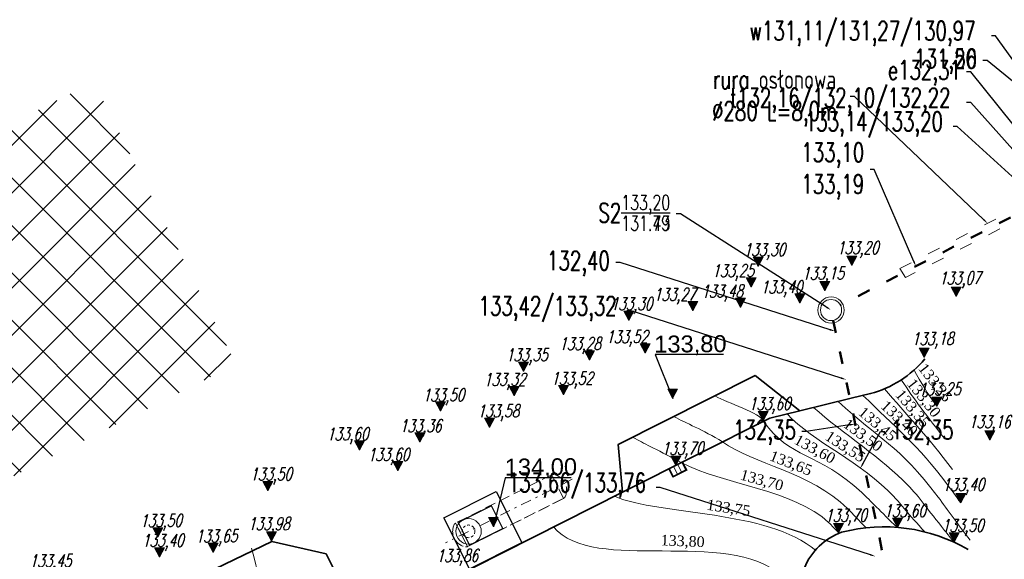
# Model space of a CAD drawing. Header units: metres. Extents: x 7472034 to 8440138, y 5890133 to 5961460.
# Tile 99 of 103: x 8439641 to 8439687, y 5890567 to 5890592. Entities that reach past the tile are written whole.
import ezdxf
from ezdxf import colors
from ezdxf.entities.mleader import LeaderData, LeaderLine
from ezdxf.math import Vec2, Vec3

# ---------------------------------------------------------------- set-up
doc = ezdxf.new("R2010")
doc.units = ezdxf.units.M
doc.header["$MEASUREMENT"] = 0
for name, pattern in [('$0$L218_500', [1, 0.5, -0.5]), ('ACAD_ISO03W100', [30, 12, -18]), ('CENTER', [2, 1.25, -0.25, 0.25, -0.25]), ('DASHDOT2', [0.5, 0.25, -0.125, 0, -0.125]), ('DASHED', [19.05, 12.7, -6.35]), ('HIDDEN', [0.375, 0.25, -0.125])]:
    doc.linetypes.add(name, pattern=pattern)
doc.layers.get('0').update_dxf_attribs({"linetype": 'CONTINUOUS', "lineweight": 5})
doc.layers.get('Defpoints').update_dxf_attribs({"linetype": 'CONTINUOUS'})
for name, color, linetype, lineweight in [('### rzędne', 172, 'CONTINUOUS', 5), ('### rzędne brzegowe', 10, 'CONTINUOUS', 5), ('_a_widok', 7, 'CONTINUOUS', 5), ('_IS.2P.KS.opis.1', 38, 'CONTINUOUS', 25), ('_IS.2P.KS.opis.2', 5, 'CONTINUOUS', 25), ('_IS.2P.KS.rura', 32, 'ACAD_ISO03W100', 50), ('_IS.2P.studnia', 212, 'CONTINUOUS', 15), ('_IS.KD.krata', 114, 'CONTINUOUS', 30), ('a___ogony', 7, 'CONTINUOUS', 5), ('a_opisy', 7, 'CONTINUOUS', 18)]:
    doc.layers.add(name, color=color, linetype=linetype, lineweight=lineweight)
doc.layers.add('-IS.NO', color=21, linetype='CONTINUOUS', lineweight=30, plot=False)
doc.layers.add('_IS_NO', color=11, linetype='CONTINUOUS', lineweight=20, plot=False)
doc.layers.add('kraw', color=4, linetype='CONTINUOUS')
doc.styles.add('ARIAL', font='arial.ttf')
doc.styles.add('RS', font='Romans.shx', dxfattribs={"width": 0.7})
doc.styles.add('style2', font='romans.shx', dxfattribs={"width": 0.7, "oblique": 15})
doc.styles.add('wojtek 1', font='times.ttf', dxfattribs={"height": 0.6})

# ---------------------------------------------------------------- blocks, each defined once
blk = doc.blocks.new('zb.LPG')
at = {"linetype": 'DASHDOT2', "ltscale": 2}
blk.add_line((-1, 6.485), (-1, -0.217), dxfattribs=at)
at = {"linetype": 'HIDDEN', "ltscale": 2}
for p, q in [((-0.375, 5.712), (-1.625, 5.712)), ((-0.375, 0.626), (-1.625, 0.626))]:
    blk.add_line(p, q, dxfattribs=at)
at = {"linetype": 'DASHED'}
blk.add_line((-1.625, 0.626), (-0.375, 0.626), dxfattribs=at)
at = {"color": 0, "linetype": 'DASHED'}
blk.add_line((-1.625, 0.626), (-0.375, 0.626), dxfattribs=at)
at = {"color": 0, "linetype": 'HIDDEN', "ltscale": 2}
blk.add_line((-0.375, 0.626), (-1.625, 0.626), dxfattribs=at)
at = {"linetype": 'HIDDEN', "ltscale": 2}
blk.add_lwpolyline([(-0.375, 0.626), (-0.375, 5.712, 0.167054), (-0.407, 5.804, 0.488428), (-1.593, 5.804, 0.167054), (-1.625, 5.712), (-1.625, 0.626, 0.167054), (-1.593, 0.533, 0.488428), (-0.407, 0.533, 0.167054), (-0.375, 0.626), (-0.375, 5.712)], format="xyb", close=True, dxfattribs=at)
at = {"color": 0, "lineweight": 20, "ltscale": 2}
blk.add_circle((-1, 0.997), 0.6, dxfattribs=at)
at = {"color": 0, "linetype": 'HIDDEN', "ltscale": 0.5}
blk.add_circle((-1, 0.997), 0.3, dxfattribs=at)
at = {"layer": 'kraw', "color": 0}
blk.add_line((0.602, 0.237), (0.602, 3.01), dxfattribs=at)
for points in [[(0.602, 0.237), (-2.098, 0.237), (-2.1, 3.01), (0.602, 3.01)], [(-0.398, 2.507), (-1.598, 2.507), (-1.598, 0.737), (-0.398, 0.737), (-0.398, 2.507)]]:
    blk.add_lwpolyline(points, dxfattribs=at)
blk = doc.blocks.new('23123')
at = {"layer": 'a_opisy', "linetype": '$0$L218_500'}
blk.add_hatch(color=250, dxfattribs=at).paths.add_polyline_path([(8443019.233, 5888878.045), (8443018.761, 5888878.045), (8443018.289, 5888878.045), (8443018.761, 5888877.161)])
at = {"layer": 'a_opisy', "color": 250, "linetype": 'CENTER'}
for points in [[(8443018.289, 5888878.045), (8443018.761, 5888878.045)], [(8443019.233, 5888878.045), (8443018.761, 5888877.161), (8443018.289, 5888878.045)], [(8443018.289, 5888878.045), (8443018.761, 5888877.161), (8443019.233, 5888878.045)], [(8443019.233, 5888878.045), (8443018.761, 5888878.045)]]:
    blk.add_lwpolyline(points, dxfattribs=at)
blk = doc.blocks.new('WPUST_UL')
for points in [[(0, 0.5), (0, -0.5)], [(0, 0.5), (0.6, 0.5)], [(0.6, 0.5), (0.6, -0.5)], [(0, -0.5), (0.6, -0.5)]]:
    blk.add_lwpolyline(points)
at = {"lineweight": 0}
for points in [[(0, 0.45), (0.55, 0.45)], [(0, 0.15), (0.55, 0.15)], [(0.55, 0.45), (0.55, -0.45)], [(0, -0.15), (0.55, -0.15)], [(0, -0.45), (0.55, -0.45)]]:
    blk.add_lwpolyline(points, dxfattribs=at)
blk = doc.blocks.new('A$C2C426404')
at = {"layer": '### rzędne', "color": 0, "lineweight": 25}
for p, q in [((81.661, 51.27, 0), (82.486, 49.19)), ((84.896, 51.267), (81.661, 51.27, 0)), ((74.564, 45.438, 0), (74.005, 43.126, 0)), ((77.693, 45.438, 0), (74.564, 45.438, 0))]:
    blk.add_line(p, q, dxfattribs=at)
at = {"layer": '_IS_NO'}
for points in [[(94.964, 48.838), (94.557, 49.408), (94.206, 49.96), (93.902, 50.533)], [(95.714, 45.837), (94.548, 47.381), (93.52, 48.45), (92.509, 49.65)], [(82.567, 48.327), (83.093, 48.024), (83.922, 47.709), (84.838, 47.141)], [(79.733, 44.561), (81.951, 43.643), (86.953, 43.94), (89.254, 41.999)]]:
    blk.add_open_spline(points, degree=3, dxfattribs=at)
at = {"layer": '_IS_NO', "ltscale": 0.1}
for points in [[(95.353, 47.28, 0), (94.537, 48.316, 0), (93.893, 49.161, 0), (93.3, 50.071, 0)], [(84.516, 49.298, 0), (85.043, 48.995, 0), (86.649, 48.482, 0), (86.787, 48.112, 0)], [(80.622, 47.347), (81.148, 47.044), (81.541, 46.869), (82.893, 46.161)]]:
    blk.add_open_spline(points, degree=3, dxfattribs=at)
at = {"layer": '_IS_NO'}
for points, knots in [([(96.55, 42.49), (95.977, 43.225), (93.36, 46.988), (92.239, 47.236), (90.315, 49.051)], [2.982058, 2.982058, 2.982058, 2.982058, 5.080185, 14.148789, 14.148789, 14.148789, 14.148789]), ([(87.901, 48.463, 0), (89.118, 47.129, 0), (92.005, 45.935, 0), (93.605, 43.752, 0), (94.421, 42.869, 0)], [0.328938, 0.328938, 0.328938, 0.328938, 9.473976, 11.628214, 11.628214, 11.628214, 11.628214]), ([(84.838, 47.141), (86.318, 46.082), (89.427, 45.643, 0), (91.282, 43.42, 0), (91.644, 43.068, 0)], [0, 0, 0, 0, 7.890757, 9.135081, 9.135081, 9.135081, 9.135081])]:
    blk.add_open_spline(points, degree=3, knots=knots, dxfattribs=at)
at = {"layer": '_IS_NO', "ltscale": 0.1}
for points, knots in [([(91.487, 49.336, 0), (92.956, 47.883, 0), (94.289, 46.802, 0), (95.885, 44.566, 0), (96.109, 44.254, 0)], [1.130077, 1.130077, 1.130077, 1.130077, 8.010941, 9.09138, 9.09138, 9.09138, 9.09138]), ([(89.139, 48.764, 0), (90.547, 47.533, 0), (93.318, 45.738, 0), (94.624, 43.843, 0), (95.635, 42.584, 0), (95.796, 42.387, 0)], [0.623824, 0.623824, 0.623824, 0.623824, 7.387283, 10.61193, 11.1725, 11.1725, 11.1725, 11.1725]), ([(86.787, 48.112, 0), (87.985, 46.348, 0), (89.678, 46.714, 0), (92.306, 43.85, 0), (93.114, 43.084, 0)], [0, 0, 0, 0, 8.42192, 10.168142, 10.168142, 10.168142, 10.168142]), ([(82.893, 46.161), (84.85, 45.119), (88.559, 44.84), (90.163, 43.018), (90.34, 42.822)], [0, 0, 0, 0, 7.954967, 8.729782, 8.729782, 8.729782, 8.729782]), ([(76.845, 43.111), (78.812, 40.835, 0), (85.687, 43.385, 0), (88.216, 40.226), (88.511, 39.942)], [0, 0, 0, 0, 11.000491, 12.22465, 12.22465, 12.22465, 12.22465]), ([(63.464, 36.558), (63.427, 36.635), (63.361, 38.252), (63.183, 39.934), (62.566, 42.111)], [11.646483, 11.646483, 11.646483, 11.646483, 11.976043, 17.595406, 17.595406, 17.595406, 17.595406])]:
    blk.add_open_spline(points, degree=3, knots=knots, dxfattribs=at)
at = {"layer": '### rzędne', "color": 0, "linetype": '$0$L218_500', "lineweight": 25, "xscale": 0.5, "yscale": 0.5, "zscale": 0.5}
for p in [(-4221418.415, -2944383.099), (-4221422.856, -2944383.149), (-4221423.178, -2944384.125), (-4221419.695, -2944384.299), (-4221420.886, -2944384.893), (-4221425.942, -2944385.247), (-4221423.692, -2944385.095), (-4221428.97, -2944385.702), (-4221428.197, -2944387.247), (-4221430.831, -2944387.577), (-4221433.942, -2944388.118), (-4221434.392, -2944389.272), (-4221432.064, -2944389.219), (-4221426.895, -2944389.391), (-4221437.882, -2944389.989), (-4221414.401, -2944389.771), (-4221422.621, -2944390.457, 0), (-4221435.55, -2944390.758), (-4221438.845, -2944391.463), (-4221441.702, -2944391.831), (-4221439.888, -2944392.82), (-4221446.036, -2944393.759), (-4221413.271, -2944394.326, 0), (-4221435.376, -2944395.455, 0), (-4221451.243, -2944395.955), (-4221445.867, -2944396.141), (-4221419.05, -2944395.74), (-4221451.157, -2944396.896), (-4221448.62, -2944396.683)]:
    blk.add_blockref('23123', p, dxfattribs=at)
at = {"layer": '### rzędne brzegowe', "color": 0, "linetype": '$0$L218_500', "lineweight": 25, "xscale": 0.5, "yscale": 0.5, "zscale": 0.5}
for p in [(-4221413.494, -2944384.563), (-4221411.891, -2944391.366)]:
    blk.add_blockref('23123', p, dxfattribs=at)
at = {"layer": '_IS.KD.krata', "color": 0, "lineweight": 25, "xscale": 0.5, "yscale": 0.5, "zscale": 0.5}
for p in [(-4221415.003, -2944387.455, 0), (-4221426.751, -2944392.564), (-4221416.267, -2944395.496, 0), (-4221413.585, -2944396.194, 0)]:
    blk.add_blockref('23123', p, dxfattribs=at)
at = {"layer": '_IS.KD.krata', "color": 0, "lineweight": 25, "xscale": 0.727272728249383, "yscale": 0.727272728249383, "zscale": 0.727272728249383, "rotation": 296.7736647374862}
blk.add_blockref('WPUST_UL', (82.628, 46.018, 0), dxfattribs=at)
at = {"layer": '### rzędne', "color": 0, "linetype": 'CENTER', "lineweight": 25, "attachment_point": 1, "rotation": 0.4319}
for s, insert, char_height, style in [('133,30', (85.832, 56.512), 0.6, 'style2'), ('133,20', (90.245, 56.606), 0.6, 'style2'), ('133,25', (84.347, 55.524), 0.6, 'style2'), ('133,15', (88.604, 55.4), 0.6, 'style2'), ('133,07', (95.073, 55.174), 0.6, 'style2'), ('133,48', (83.832, 54.553), 0.6, 'style2'), ('133,40', (86.639, 54.755), 0.6, 'style2'), ('133,27', (81.582, 54.401), 0.6, 'style2'), ('133,30', (79.545, 53.958), 0.6, 'style2'), ('133,52', (79.328, 52.402), 0.6, 'style2'), ('133,80', (81.612, 52.157, 0), 0.8, 'ARIAL'), ('133,18', (93.785, 52.309, 0), 0.6, 'style2'), ('133,28', (77.108, 52.071), 0.6, 'style2'), ('133,35', (74.591, 51.543), 0.6, 'style2'), ('133,32', (73.547, 50.376), 0.6, 'style2'), ('133,52', (76.732, 50.43), 0.6, 'style2'), ('133,25', (94.121, 49.925), 0.6, 'style2'), ('133,50', (70.651, 49.646), 0.6, 'style2'), ('133,58', (73.245, 48.89), 0.6, 'style2'), ('133,60', (86.082, 49.234, 0), 0.6, 'style2'), ('133,36', (69.568, 48.186), 0.6, 'style2'), ('133,16', (96.484, 48.376), 0.6, 'style2'), ('133,60', (66.12, 47.804), 0.6, 'style2'), ('133,60', (68.051, 46.828), 0.6, 'style2'), ('134,00', (74.542, 46.34, 0), 0.8, 'ARIAL'), ('133,50', (62.498, 45.902), 0.6, 'style2'), ('133,40', (95.241, 45.406, 0), 0.6, 'style2'), ('133,70', (89.684, 43.955), 0.6, 'style2'), ('133,60', (92.478, 44.17, 0), 0.6, 'style2'), ('133,50', (57.29, 43.705), 0.6, 'style2'), ('133,98', (62.395, 43.555), 0.6, 'style2'), ('133,50', (95.206, 43.472, 0), 0.6, 'style2'), ('133,65', (59.914, 42.978), 0.6, 'style2'), ('133,40', (57.377, 42.765), 0.6, 'style2'), ('133,86', (71.304, 42.05, 0), 0.6, 'style2'), ('133,45', (52.062, 41.804), 0.6, 'style2')]:
    blk.add_mtext(s, dxfattribs=dict(at, insert=insert, char_height=char_height, style=style))
at = {"layer": '_IS.KD.krata', "color": 0, "lineweight": 25, "insert": (81.959, 47.122), "char_height": 0.6, "attachment_point": 1, "rotation": 0.4319, "style": 'style2'}
blk.add_mtext('133,70', dxfattribs=at)
at = {"layer": '_IS_NO', "char_height": 0.5, "attachment_point": 1, "style": 'wojtek 1'}
for s, insert, rotation in [('133,25', (94.465, 50.914, 0), 308.0768), ('133,30', (93.925, 50.186, 0), 308.0768), ('133,35', (93.365, 49.671, 0), 310.2865), ('133,40', (92.627, 49.146, 0), 316.5842), ('133,45', (91.541, 48.844, 0), 320.0779), ('133,50', (90.802, 48.279, 0), 323.605), ('133,55', (89.917, 47.694, 0), 326.8998), ('133,60', (88.424, 47.52, 0), 331.3671), ('133,65', (87.204, 46.746, 0), 338.6805), ('133,70', (85.772, 45.848, 0), 344.5149), ('133,75', (84.141, 44.426, 0), 351.3111), ('133,80', (81.933, 42.746, 0), 357.5025)]:
    blk.add_mtext(s, dxfattribs=dict(at, insert=insert, rotation=rotation))
blk = doc.blocks.new('KS.P.I')
at = {"layer": '_IS.2P.KS.rura', "ltscale": 0.05}
for p, q in [((7472043.318, 5961469.329), (7472029.952, 5961462.429)), ((7472029.612, 5961461.71), (7472034.427, 5961439.025))]:
    blk.add_line(p, q, dxfattribs=at)
at = {"layer": '_IS.2P.KS.rura', "lineweight": 5, "ltscale": 0.05}
blk.add_lwpolyline([(7472032.765, 5961464.162), (7472039.887, 5961467.839), (7472040.15, 5961467.412), (7472033.029, 5961463.736)], close=True, dxfattribs=at)
at = {"layer": '_IS.2P.studnia', "ltscale": 0.1}
for radius in [0.62, 0.5]:
    blk.add_circle((7472029.508, 5961462.199), radius, dxfattribs=at)
at = {"layer": '-IS.NO'}
ml = blk.add_multileader_mtext('Standard', dxfattribs=at)
ml.set_content('\\A1;{\\H1.2x;w131,11/131,27/130,97}', color=256, style='RS')
ml.set_leader_properties()
ml.build(insert=Vec2(0, 0))
ml.multileader.update_dxf_attribs({"text_left_attachment_type": 2, "text_right_attachment_type": 2, "dogleg_length": 0.2, "arrow_head_size": 0.25})
ctx = ml.context
ctx.base_point, ctx.char_height, ctx.arrow_head_size, ctx.landing_gap_size, ctx.plane_origin = Vec3(7472024.891, 5961475.169), 0.75, 0.25, 0.25, Vec3(7472025.745, 5961472.418)
ctx.left_attachment, ctx.right_attachment, ctx.text_align_type = 2, 2, 1
notes = []
notes.append((ctx, [(1, (1, 1, 0), (7472037.291, 5961475.169), (-1, 0), 0.2, [(3, [(7472041.973, 5961468.638)], 0, [])])]))
ctx.mtext.insert, ctx.mtext.width, ctx.mtext.alignment, ctx.mtext.flow_direction = Vec3(7472030.991, 5961475.855), 8.84446, 2, 5
ml = blk.add_multileader_mtext('Standard', dxfattribs=at)
ml.set_content('\\A1;{\\H1.2x;e132,31}', color=256, style='RS')
ml.set_leader_properties()
ml.build(insert=Vec2(0, 0))
ml.multileader.update_dxf_attribs({"text_left_attachment_type": 2, "text_right_attachment_type": 2, "dogleg_length": 0.2, "arrow_head_size": 0.25})
ctx = ml.context
ctx.base_point, ctx.char_height, ctx.arrow_head_size, ctx.landing_gap_size, ctx.plane_origin = Vec3(7472031.931, 5961473.461), 0.75, 0.25, 0.25, Vec3(7472024.307, 5961471.676)
ctx.left_attachment, ctx.right_attachment, ctx.text_align_type = 2, 2, 1
notes.append((ctx, [(1, (1, 1, 0), (7472036.111, 5961473.461), (-1, 0), 0.2, [(3, [(7472040.578, 5961467.914)], 0, [])])]))
ctx.mtext.insert, ctx.mtext.width, ctx.mtext.alignment, ctx.mtext.flow_direction = Vec3(7472033.921, 5961473.997), 8.84446, 2, 5
ml = blk.add_multileader_mtext('Standard', dxfattribs=at)
ml.set_content('\\A1;{\\H1.2x;t132,16/132,10/132,22}', color=256, style='RS')
ml.set_leader_properties()
ml.build(insert=Vec2(0, 0))
ml.multileader.update_dxf_attribs({"text_left_attachment_type": 2, "text_right_attachment_type": 2, "dogleg_length": 0.2, "arrow_head_size": 0.25})
ctx = ml.context
ctx.base_point, ctx.char_height, ctx.arrow_head_size, ctx.landing_gap_size, ctx.plane_origin = Vec3(7472023.981, 5961472.008), 0.75, 0.25, 0.25, Vec3(7472024.307, 5961470.223)
ctx.left_attachment, ctx.right_attachment, ctx.text_align_type = 2, 2, 1
notes.append((ctx, [(1, (1, 1, 0), (7472036.111, 5961472.008), (-1, 0), 0.2, [(3, [(7472040.029, 5961467.631)], 0, [])])]))
ctx.mtext.insert, ctx.mtext.width, ctx.mtext.alignment, ctx.mtext.flow_direction = Vec3(7472029.946, 5961472.694), 8.84446, 2, 5
ml = blk.add_multileader_mtext('Standard', dxfattribs=at)
ml.set_content('\\A1;{\\H1.2x;133,14/133,20}', color=256, style='RS')
ml.set_leader_properties()
ml.build(insert=Vec2(0, 0))
ml.multileader.update_dxf_attribs({"text_left_attachment_type": 2, "text_right_attachment_type": 2, "dogleg_length": 0.2, "arrow_head_size": 0.25})
ctx = ml.context
ctx.base_point, ctx.char_height, ctx.arrow_head_size, ctx.landing_gap_size, ctx.plane_origin = Vec3(7472027.788, 5961470.879), 0.75, 0.25, 0.25, Vec3(7472023.673, 5961469.896)
ctx.left_attachment, ctx.right_attachment, ctx.text_align_type = 2, 2, 1
notes.append((ctx, [(1, (1, 1, 0), (7472035.478, 5961470.879), (-1, 0), 0.2, [(3, [(7472039.396, 5961467.304)], 0, [])])]))
ctx.mtext.insert, ctx.mtext.width, ctx.mtext.alignment, ctx.mtext.flow_direction = Vec3(7472031.533, 5961471.565), 8.84446, 2, 5
ml = blk.add_multileader_mtext('Standard', dxfattribs=at)
ml.set_content('\\A1;{\\H1.2x;133,10\\P133,19}', color=256, style='RS')
ml.set_leader_properties()
ml.build(insert=Vec2(0, 0))
ml.multileader.update_dxf_attribs({"text_left_attachment_type": 2, "text_right_attachment_type": 2, "dogleg_length": 0.2, "arrow_head_size": 0.25})
ctx = ml.context
ctx.base_point, ctx.char_height, ctx.arrow_head_size, ctx.landing_gap_size, ctx.plane_origin = Vec3(7472027.822, 5961468.844, 0), 0.75, 0.25, 0.25, Vec3(7472017.797, 5961466.862, 0)
ctx.left_attachment, ctx.right_attachment, ctx.text_align_type = 2, 2, 1
notes.append((ctx, [(1, (1, 1, 0), (7472031.552, 5961468.844, 0), (-1, 0), 0.2, [(3, [(7472033.52, 5961464.27, 0)], 0, [])])]))
ctx.mtext.insert, ctx.mtext.width, ctx.mtext.alignment, ctx.mtext.flow_direction = Vec3(7472029.587, 5961470.105, 0), 8.84446, 2, 5
ml = blk.add_multileader_mtext('Standard', dxfattribs=at)
ml.set_content('\\A1;{\\H1.2x;132,40}', color=256, style='RS')
ml.set_leader_properties()
ml.build(insert=Vec2(0, 0))
ml.multileader.update_dxf_attribs({"text_left_attachment_type": 2, "text_right_attachment_type": 2, "dogleg_length": 0.2, "arrow_head_size": 0.25})
ctx = ml.context
ctx.base_point, ctx.char_height, ctx.arrow_head_size, ctx.landing_gap_size, ctx.plane_origin = Vec3(7472015.796, 5961464.447), 0.75, 0.25, 0.25, Vec3(7472013.978, 5961463.787)
ctx.left_attachment, ctx.right_attachment, ctx.text_align_type = 2, 2, 1
notes.append((ctx, [(1, (1, 1, 0), (7472019.526, 5961464.447), (-1, 0), 0.2, [(3, [(7472029.7, 5961461.195)], 0, [])])]))
ctx.mtext.insert, ctx.mtext.width, ctx.mtext.alignment, ctx.mtext.flow_direction = Vec3(7472017.561, 5961464.983), 8.84446, 2, 5
ml = blk.add_multileader_mtext('Standard', dxfattribs=at)
ml.set_content('\\A1;{\\H1.2x;133,42/133,32}', color=256, style='RS')
ml.set_leader_properties()
ml.build(insert=Vec2(0, 0))
ml.multileader.update_dxf_attribs({"text_left_attachment_type": 2, "text_right_attachment_type": 2, "dogleg_length": 0.2, "arrow_head_size": 0.25})
ctx = ml.context
ctx.base_point, ctx.char_height, ctx.arrow_head_size, ctx.landing_gap_size, ctx.plane_origin = Vec3(7472012.358, 5961462.16, 0), 0.75, 0.25, 0.25, Vec3(7472014.5, 5961461.499, 0)
ctx.left_attachment, ctx.right_attachment, ctx.text_align_type = 2, 2, 1
notes.append((ctx, [(1, (1, 1, 0), (7472020.048, 5961462.16, 0), (-1, 0), 0.2, [(3, [(7472030.223, 5961458.907, 0)], 0, [])])]))
ctx.mtext.insert, ctx.mtext.width, ctx.mtext.alignment, ctx.mtext.flow_direction = Vec3(7472016.103, 5961462.845, 0), 8.84446, 2, 5
ml = blk.add_multileader_mtext('Standard', dxfattribs=at)
ml.set_content('\\A1;{\\H1.2x;132,35}', color=256, style='RS')
ml.set_leader_properties()
ml.build(insert=Vec2(0, 0))
ml.multileader.update_dxf_attribs({"text_left_attachment_type": 2, "text_right_attachment_type": 2, "dogleg_length": 0.2, "arrow_head_size": 0.25})
ctx = ml.context
ctx.base_point, ctx.char_height, ctx.arrow_head_size, ctx.landing_gap_size, ctx.plane_origin = Vec3(7472024.598, 5961456.451, 0), 0.75, 0.25, 0.25, Vec3(7472014.605, 5961460.51, 0)
ctx.left_attachment, ctx.right_attachment, ctx.text_align_type = 2, 2, 1
notes.append((ctx, [(1, (1, 1, 0), (7472028.328, 5961456.451, 0), (-1, 0), 0.2, [(3, [(7472030.627, 5961456.804, 0)], 0, [])])]))
ctx.mtext.insert, ctx.mtext.width, ctx.mtext.alignment, ctx.mtext.flow_direction = Vec3(7472026.363, 5961456.987, 0), 8.84446, 2, 5
ml = blk.add_multileader_mtext('Standard', dxfattribs=at)
ml.set_content('\\A1;{\\H1.2x;132,35}', color=256, style='RS')
ml.set_leader_properties()
ml.build(insert=Vec2(0, 0))
ml.multileader.update_dxf_attribs({"text_left_attachment_type": 2, "text_right_attachment_type": 2, "dogleg_length": 0.2, "arrow_head_size": 0.25})
ctx = ml.context
ctx.base_point, ctx.char_height, ctx.arrow_head_size, ctx.landing_gap_size, ctx.plane_origin = Vec3(7472032.05, 5961456.451, 0), 0.75, 0.25, 0.25, Vec3(7472022.058, 5961460.51, 0)
ctx.left_attachment, ctx.right_attachment, ctx.text_align_type = 2, 2, 1
notes.append((ctx, [(0, (1, 1, 0), (7472031.85, 5961456.451, 0), (1, 0), 0.2, [(3, [(7472030.888, 5961454.709, 0)], 0, [])])]))
ctx.mtext.insert, ctx.mtext.width, ctx.mtext.alignment, ctx.mtext.flow_direction = Vec3(7472033.815, 5961456.987, 0), 8.84446, 2, 5
ml = blk.add_multileader_mtext('Standard', dxfattribs=at)
ml.set_content('\\A1;{\\H1.2x;133,66/133,76}', color=256, style='RS')
ml.set_leader_properties()
ml.build(insert=Vec2(0, 0))
ml.multileader.update_dxf_attribs({"text_left_attachment_type": 2, "text_right_attachment_type": 2, "dogleg_length": 0.2, "arrow_head_size": 0.25})
ctx = ml.context
ctx.base_point, ctx.char_height, ctx.arrow_head_size, ctx.landing_gap_size, ctx.plane_origin = Vec3(7472013.743, 5961453.802), 0.75, 0.25, 0.25, Vec3(7472015.885, 5961453.142)
ctx.left_attachment, ctx.right_attachment, ctx.text_align_type = 2, 2, 1
notes.append((ctx, [(1, (1, 1, 0), (7472021.433, 5961453.802), (-1, 0), 0.2, [(3, [(7472031.607, 5961450.55)], 0, [])])]))
ctx.mtext.insert, ctx.mtext.width, ctx.mtext.alignment, ctx.mtext.flow_direction = Vec3(7472017.488, 5961454.488), 8.84446, 2, 5
at = {"layer": '_IS.2P.KS.opis.1'}
ml = blk.add_multileader_mtext('Standard', dxfattribs=at)
ml.set_content('\\A1;{\\H1.2x;131,50}', color=256, style='RS')
ml.set_leader_properties()
ml.build(insert=Vec2(0, 0))
ml.multileader.update_dxf_attribs({"text_left_attachment_type": 2, "text_right_attachment_type": 2, "dogleg_length": 0.2, "arrow_head_size": 0.25})
ctx = ml.context
ctx.base_point, ctx.char_height, ctx.arrow_head_size, ctx.landing_gap_size, ctx.plane_origin = Vec3(7472033.16, 5961473.997), 0.75, 0.25, 0.25, Vec3(7472027.464, 5961470.589)
ctx.left_attachment, ctx.right_attachment, ctx.text_align_type = 2, 2, 1
notes.append((ctx, [(1, (1, 1, 0), (7472036.89, 5961473.997), (-1, 0), 0.2, [(3, [(7472042.91, 5961469.092)], 0, [])])]))
ctx.mtext.insert, ctx.mtext.width, ctx.mtext.alignment, ctx.mtext.flow_direction = Vec3(7472034.925, 5961474.533), 8.84446, 2, 5
ml = blk.add_multileader_mtext('Standard', dxfattribs=at)
ml.set_content('\\A1;{\\H1.2x;rura osłonowa %%C280 L=8,0m}', color=256, style='RS')
ml.set_leader_properties()
ml.build(insert=Vec2(0, 0))
ml.multileader.update_dxf_attribs({"text_left_attachment_type": 2, "text_right_attachment_type": 2, "dogleg_length": 0.2, "arrow_head_size": 0.25})
ctx = ml.context
ctx.base_point, ctx.char_height, ctx.arrow_head_size, ctx.landing_gap_size, ctx.plane_origin = Vec3(7472023.256, 5961472.298), 0.75, 0.25, 0.25, Vec3(7472021.19, 5961468.889)
ctx.left_attachment, ctx.right_attachment, ctx.text_align_type = 2, 2, 1
notes.append((ctx, [(1, (1, 1, 0), (7472030.616, 5961472.298), (-1, 0), 0.2, [(3, [(7472036.913, 5961466.297)], 0, [])])]))
ctx.mtext.insert, ctx.mtext.width, ctx.mtext.alignment, ctx.mtext.flow_direction = Vec3(7472026.836, 5961473.558), 8.84446, 2, 5
ml = blk.add_multileader_mtext('Standard', dxfattribs=at)
ml.set_content('\\A1;{\\H1.2x;S2\\H0.78x;\\S133,20/131.73;}', color=256, style='RS')
ml.set_leader_properties()
ml.build(insert=Vec2(0, 0))
ml.multileader.update_dxf_attribs({"text_left_attachment_type": 2, "text_right_attachment_type": 2, "dogleg_length": 0.2, "arrow_head_size": 0.25})
ctx = ml.context
ctx.base_point, ctx.char_height, ctx.arrow_head_size, ctx.landing_gap_size, ctx.plane_origin = Vec3(7472018.216, 5961466.752), 0.75, 0.25, 0.25, Vec3(7471993.995, 5961470.388)
ctx.left_attachment, ctx.right_attachment, ctx.text_align_type = 2, 2, 1
notes.append((ctx, [(1, (1, 1, 0), (7472022.39, 5961466.752), (-1, 0), 0.2, [(3, [(7472029.508, 5961462.199)], 0, [])])]))
ctx.mtext.insert, ctx.mtext.width, ctx.mtext.alignment, ctx.mtext.flow_direction = Vec3(7472020.203, 5961467.638), 8.84446, 2, 5
at = {"layer": '_IS.2P.KS.opis.2'}
ml = blk.add_multileader_mtext('Standard', dxfattribs=at)
ml.set_content('\\A1;{\\H1.2x;131,26}', color=256, style='RS')
ml.set_leader_properties()
ml.build(insert=Vec2(0, 0))
ml.multileader.update_dxf_attribs({"text_left_attachment_type": 2, "text_right_attachment_type": 2, "dogleg_length": 0.2, "arrow_head_size": 0.25})
ctx = ml.context
ctx.base_point, ctx.char_height, ctx.arrow_head_size, ctx.landing_gap_size, ctx.plane_origin = Vec3(7472033.16, 5961473.997), 0.75, 0.25, 0.25, Vec3(7472027.464, 5961470.589)
ctx.left_attachment, ctx.right_attachment, ctx.text_align_type = 2, 2, 1
notes.append((ctx, [(1, (1, 1, 0), (7472036.89, 5961473.997), (-1, 0), 0.2, [(3, [(7472042.91, 5961469.092)], 0, [])])]))
ctx.mtext.insert, ctx.mtext.width, ctx.mtext.alignment, ctx.mtext.flow_direction = Vec3(7472034.925, 5961474.533), 8.84446, 2, 5
ml = blk.add_multileader_mtext('Standard', dxfattribs=at)
ml.set_content('\\A1;{\\H1.2x;rura osłonowa %%C280 L=8,0m}', color=256, style='RS')
ml.set_leader_properties()
ml.build(insert=Vec2(0, 0))
ml.multileader.update_dxf_attribs({"text_left_attachment_type": 2, "text_right_attachment_type": 2, "dogleg_length": 0.2, "arrow_head_size": 0.25})
ctx = ml.context
ctx.base_point, ctx.char_height, ctx.arrow_head_size, ctx.landing_gap_size, ctx.plane_origin = Vec3(7472023.256, 5961472.298), 0.75, 0.25, 0.25, Vec3(7472021.19, 5961468.889)
ctx.left_attachment, ctx.right_attachment, ctx.text_align_type = 2, 2, 1
notes.append((ctx, [(1, (1, 1, 0), (7472030.616, 5961472.298), (-1, 0), 0.2, [(3, [(7472036.913, 5961466.297)], 0, [])])]))
ctx.mtext.insert, ctx.mtext.width, ctx.mtext.alignment, ctx.mtext.flow_direction = Vec3(7472026.836, 5961473.558), 8.84446, 2, 5
ml = blk.add_multileader_mtext('Standard', dxfattribs=at)
ml.set_content('\\A1;{\\H1.2x;S2\\H0.78x;\\S133,20/131.49;}', color=256, style='RS')
ml.set_leader_properties()
ml.build(insert=Vec2(0, 0))
ml.multileader.update_dxf_attribs({"text_left_attachment_type": 2, "text_right_attachment_type": 2, "dogleg_length": 0.2, "arrow_head_size": 0.25})
ctx = ml.context
ctx.base_point, ctx.char_height, ctx.arrow_head_size, ctx.landing_gap_size, ctx.plane_origin = Vec3(7472018.216, 5961466.752), 0.75, 0.25, 0.25, Vec3(7471993.995, 5961470.388)
ctx.left_attachment, ctx.right_attachment, ctx.text_align_type = 2, 2, 1
notes.append((ctx, [(1, (1, 1, 0), (7472022.39, 5961466.752), (-1, 0), 0.2, [(3, [(7472029.508, 5961462.199)], 0, [])])]))
ctx.mtext.insert, ctx.mtext.width, ctx.mtext.alignment, ctx.mtext.flow_direction = Vec3(7472020.203, 5961467.638), 8.84446, 2, 5
for ctx, leaders in notes:
    for number, flags, end, landing, length, lines in leaders:
        leader = LeaderData()
        leader.index, (leader.has_last_leader_line, leader.has_dogleg_vector, leader.attachment_direction) = number, flags
        leader.last_leader_point, leader.dogleg_vector, leader.dogleg_length = Vec3(end), Vec3(landing), length
        for number, points, colour, breaks in lines:
            line = LeaderLine()
            line.index, line.vertices, line.color, line.breaks = number, Vec3.list(points), colors.encode_raw_color(colour), breaks
            leader.lines.append(line)
        ctx.leaders.append(leader)
blk = doc.blocks.new('PZT.przesuniecie')
at = {"layer": 'a___ogony', "lineweight": 13, "ltscale": 0.5}
h = blk.add_hatch(dxfattribs=at)
h.set_pattern_fill('ANSI37', color=250, scale=0.5)
h.set_pattern_definition([(45, (967534.5181, -71025.001), (-1.12253201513, 1.12253201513), []), (135, (967534.5181, -71025.001), (-1.12253201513, -1.12253201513), [])])
h.paths.add_polyline_path([(8439480.371, 5890406.553), (8439473.611, 5890419.953), (8439493.841, 5890430.033), (8439500.571, 5890416.693)])
at = {"layer": '_a_widok', "lineweight": 35}
for p, q in [((8439527.239, 5890414.494), (8439529.657, 5890415.083)), ((8439518.85, 5890410.637, 0), (8439508.924, 5890405.64)), ((8439502.26, 5890408.306), (8439493.281, 5890404.003)), ((8439504.838, 5890407.72), (8439502.26, 5890408.306)), ((8439504.838, 5890407.72), (8439506.04, 5890405.316))]:
    blk.add_line(p, q, dxfattribs=at)
blk.add_lwpolyline([(8439529.657, 5890415.083), (8439530.578, 5890415.307, 0.155801), (8439533.143, 5890416.943)], format="xyb", dxfattribs=at)
at = {"layer": '_a_widok', "lineweight": 35, "elevation": 0}
blk.add_lwpolyline([(8439525.116, 5890416.151), (8439518.645, 5890412.902), (8439518.85, 5890410.637), (8439525.809, 5890414.146), (8439527.239, 5890414.494), (8439527.239, 5890414.494)], close=True, dxfattribs=at)
blk.add_lwpolyline([(8439527.525, 5890404.627, -0.443856), (8439529.21, 5890408.745)], format="xyb", dxfattribs=at)
at = {"layer": '_a_widok', "lineweight": 35}
blk.add_arc((8439531.212, 5890401.078, 0), 7.924, 59.8808, 104.6303, dxfattribs=at)
at = {"layer": '_a_widok', "lineweight": 30}
blk.add_blockref('KS.P.I', (967499.203, -71042.946), dxfattribs=at)
at = {"layer": '_a_widok', "color": 0, "linetype": 'Continuous', "lineweight": 60, "ltscale": 0.2}
blk.add_blockref('A$C2C426404', (8439438.734, 5890365.884), dxfattribs=at)
blk.add_blockref('A$C2C426404', (8439438.734, 5890365.884), dxfattribs=at)
at = {"layer": '_a_widok', "lineweight": 30, "rotation": 296.6569901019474}
blk.add_blockref('zb.LPG', (8439511.126, 5890407.449, 0), dxfattribs=at)

msp = doc.modelspace()

# ---------------------------------------------------------------- block references
at = {"layer": 'Defpoints', "color": 1, "linetype": 'Continuous', "lineweight": 60}
msp.add_blockref('PZT.przesuniecie', (150.497, 159.109), dxfattribs=at)

doc.saveas('drawing.dxf')
